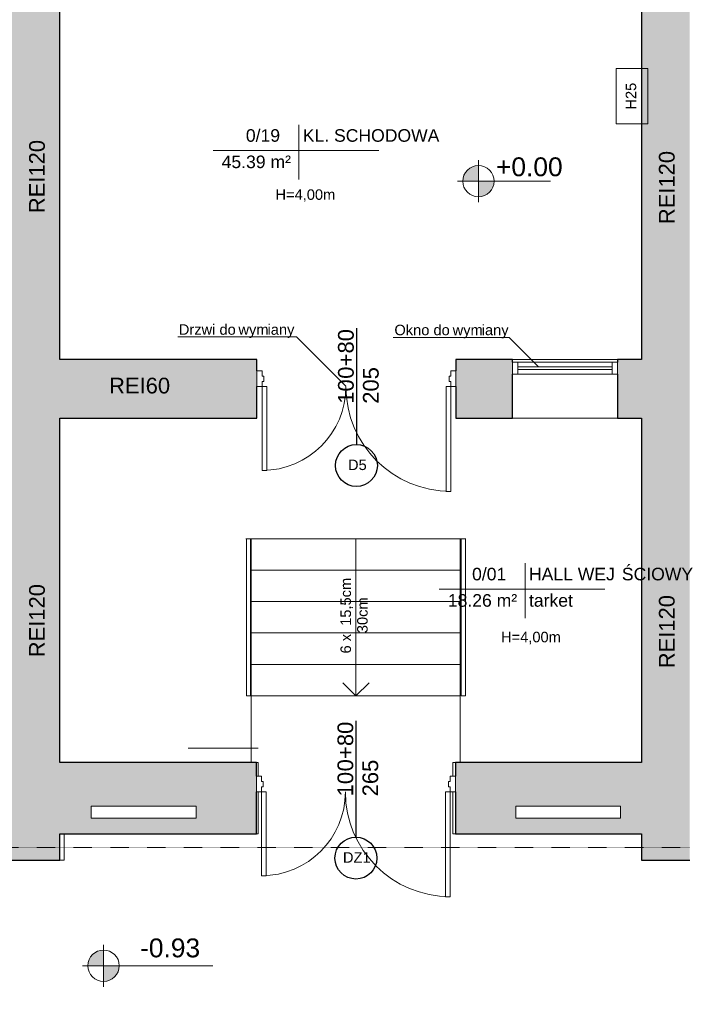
# Model space of a CAD drawing. Header units: inches. Extents: x -112469 to 885939, y -131046 to 286269.
# Tile 25 of 138: x -92086 to -85763, y -48436 to -39035. Entities that reach past the tile are written whole.
import ezdxf

# ---------------------------------------------------------------- set-up
doc = ezdxf.new("R2010")
doc.units = ezdxf.units.IN
doc.header["$MEASUREMENT"] = 0
doc.linetypes.add('Aligning Line 1_8_', pattern=[0.635, 0.3175, -0.3175])
doc.linetypes.add('Ponad', pattern=[0.396875, 0.238125, -0.15875])
for name, color, linetype, lineweight in [('A-AREA-IDEN', 251, 'Continuous', 9), ('A-DETL', 251, 'Continuous', 9), ('A-DETL-MEDM', 251, 'Continuous', 25), ('A-DETL-THIN', 251, 'Continuous', 9), ('A-DOOR', 251, 'Continuous', 9), ('A-DOOR-FRAM', 251, 'Continuous', 18), ('A-FLOR', 251, 'Continuous', 9), ('A-FLOR-HRAL', 251, 'Continuous', 9), ('A-GLAZ', 251, 'Continuous', 9), ('A-WALL', 251, 'Continuous', 9), ('A-WALL-PATT', 254, 'Continuous', 25), ('G-ANNO-DIMS', 251, 'Continuous', 9), ('G-ANNO-TEXT', 251, 'Continuous', 9), ('I-WALL', 251, 'Continuous', 9), ('S-STRS', 251, 'Continuous', 9), ('S-STRS-ANNO', 251, 'Continuous', 9)]:
    doc.layers.add(name, color=color, linetype=linetype, lineweight=lineweight)
doc.styles.add('Arial', font='arial.ttf', dxfattribs={"height": 25})
doc.styles.add('Arial_1', font='arial.ttf', dxfattribs={"height": 12})
doc.styles.add('Arial_2', font='arial.ttf', dxfattribs={"height": 10})
doc.styles.add('Arial_3', font='arial.ttf', dxfattribs={"height": 15})

# ---------------------------------------------------------------- blocks, each defined once
blk = doc.blocks.new('Aluminum_1 szybowe - Okno 100_100 p_215-397525-3_Poziom parteru')
at = {"layer": 'A-GLAZ'}
for p, q in [((-137.16, 21.66), (-37.16, 21.66)), ((-137.16, 10.23), (-137.16, 21.66)), ((-37.16, 21.66), (-37.16, 10.23)), ((-37.16, 10.23), (-137.16, 10.23))]:
    blk.add_line(p, q, dxfattribs=at)
blk = doc.blocks.new('Aluminum_1 szybowe - Witryna wew_ 100_260-398685-3_Poziom parteru')
at = {"layer": 'A-GLAZ', "lineweight": 18}
for p, q in [((-132.08, 28.12), (-137.16, 28.12)), ((-137.16, 28.12), (-137.16, 16.69)), ((-132.08, 16.69), (-132.08, 28.12)), ((-42.24, 23.67), (-132.08, 23.67)), ((-132.08, 23.67), (-132.08, 21.13)), ((-132.08, 21.13), (-42.24, 21.13)), ((-37.16, 28.12), (-42.24, 28.12)), ((-42.24, 28.12), (-42.24, 16.69)), ((-42.24, 21.13), (-42.24, 23.67)), ((-37.16, 16.69), (-37.16, 28.12)), ((-137.16, 16.69), (-132.08, 16.69)), ((-42.24, 16.69), (-37.16, 16.69))]:
    blk.add_line(p, q, dxfattribs=at)
at = {"layer": 'A-GLAZ'}
for p, q in [((-132.08, 28.12), (-42.24, 28.12)), ((-42.24, 16.69), (-132.08, 16.69))]:
    blk.add_line(p, q, dxfattribs=at)
blk = doc.blocks.new('Typ poręczy górnej - Górna poręcz_wewnętrzny_-433839-3_Poziom parteru')
at = {"layer": 'A-FLOR-HRAL'}
for p, q in [((16622.58, -10108.71), (16622.58, -10258.71)), ((16626.58, -10258.71), (16626.58, -10108.71))]:
    blk.add_line(p, q, dxfattribs=at)
at = {"layer": 'A-FLOR-HRAL', "flags": 128}
for points in [[(16624.38, -10108.71), (16624.58, -10108.71), (16624.79, -10108.71)], [(16624.79, -10258.71), (16624.58, -10258.71), (16624.38, -10258.71)]]:
    blk.add_lwpolyline(points, dxfattribs=at)
blk = doc.blocks.new('Typ poręczy górnej - Górna poręcz_wewnętrzny_-V1-3_Poziom parteru')
at = {"layer": 'A-FLOR-HRAL'}
for p, q in [((16622.58, -10108.71), (16626.58, -10108.71)), ((16622.58, -10258.71), (16622.58, -10108.71)), ((16626.58, -10258.71), (16626.58, -10108.71)), ((16622.58, -10258.71), (16626.58, -10258.71))]:
    blk.add_line(p, q, dxfattribs=at)
blk = doc.blocks.new('Typ poręczy górnej - Górna poręcz_wewnętrzny_-433850-3_Poziom parteru')
at = {"layer": 'A-FLOR-HRAL'}
for p, q in [((16417.66, -10108.71), (16417.66, -10258.71)), ((16421.66, -10258.71), (16421.66, -10108.71))]:
    blk.add_line(p, q, dxfattribs=at)
at = {"layer": 'A-FLOR-HRAL', "flags": 128}
for points in [[(16419.46, -10108.71), (16419.66, -10108.71), (16419.87, -10108.71)], [(16419.87, -10258.71), (16419.66, -10258.71), (16419.46, -10258.71)]]:
    blk.add_lwpolyline(points, dxfattribs=at)
blk = doc.blocks.new('Typ poręczy górnej - Górna poręcz_wewnętrzny_-V2-3_Poziom parteru')
at = {"layer": 'A-FLOR-HRAL'}
for p, q in [((16417.66, -10108.71), (16421.66, -10108.71)), ((16417.66, -10258.71), (16417.66, -10108.71)), ((16421.66, -10258.71), (16421.66, -10108.71)), ((16417.66, -10258.71), (16421.66, -10258.71))]:
    blk.add_line(p, q, dxfattribs=at)
blk = doc.blocks.new('Drzwi-korytarz-niesymetryczne-wpuszczane - Drzwi dwuskrzydłowe 1800 x 2600mm 2-699695-3_Poziom parteru')
at = {"layer": 'A-DOOR', "lineweight": 18}
for p, q in [((-90, -5.365), (-90, 94.635)), ((-90, 94.635), (-85.5, 94.635)), ((-85.5, 94.635), (-85.5, -5.365)), ((90, 74.635), (85.5, 74.635)), ((85.5, 74.635), (85.5, -5.365)), ((90, -5.365), (90, 74.635)), ((-85.5, -5.365), (-90, -5.365)), ((85.5, -5.365), (90, -5.365))]:
    blk.add_line(p, q, dxfattribs=at)
at = {"layer": 'A-DOOR'}
for centre, radius, start, end in [((-90, -5.365), 100, 0, 90), ((90, -5.365), 80, 90, 180)]:
    blk.add_arc(centre, radius, start, end, dxfattribs=at)
at = {"layer": 'A-DOOR-FRAM'}
for p, q in [((-90, -5.365), (-95, -5.365)), ((-95, -5.365), (-95, -20.365)), ((-90, -10.34125), (-90, -5.365)), ((90, -5.365), (90, -10.34125)), ((95, -5.365), (90, -5.365)), ((95, -20.365), (95, -5.365)), ((-88.4125, -10.34125), (-90, -10.34125)), ((-90, -20.365), (-90, -15.44375)), ((-90, -15.44375), (-88.4125, -15.44375)), ((-88.4125, -15.44375), (-88.4125, -10.34125)), ((90, -10.34125), (88.4125, -10.34125)), ((88.4125, -10.34125), (88.4125, -15.44375)), ((88.4125, -15.44375), (90, -15.44375)), ((90, -15.44375), (90, -20.365)), ((-95, -20.365), (-90, -20.365)), ((90, -20.365), (95, -20.365))]:
    blk.add_line(p, q, dxfattribs=at)
blk = doc.blocks.new('Drzwi-korytarz-niesymetryczne-wpuszczane - Drzwi dwuskrzydłowe 1800 x 2100mm-575601-3_Poziom parteru')
at = {"layer": 'A-DOOR', "lineweight": 18}
for p, q in [((-90, -1.365), (-90, 98.635)), ((-90, 98.635), (-85.5, 98.635)), ((-85.5, 98.635), (-85.5, -1.365)), ((90, 78.635), (85.5, 78.635)), ((85.5, 78.635), (85.5, -1.365)), ((90, -1.365), (90, 78.635)), ((-85.5, -1.365), (-90, -1.365)), ((85.5, -1.365), (90, -1.365))]:
    blk.add_line(p, q, dxfattribs=at)
at = {"layer": 'A-DOOR'}
for centre, radius, start, end in [((-90, -1.365), 100, 0, 90), ((90, -1.365), 80, 90, 180)]:
    blk.add_arc(centre, radius, start, end, dxfattribs=at)
at = {"layer": 'A-DOOR-FRAM'}
for p, q in [((-90, -1.365), (-95, -1.365)), ((-95, -1.365), (-95, -16.365)), ((-90, -6.34125), (-90, -1.365)), ((-88.4125, -6.34125), (-90, -6.34125)), ((-88.4125, -11.44375), (-88.4125, -6.34125)), ((90, -6.34125), (88.4125, -6.34125)), ((88.4125, -6.34125), (88.4125, -11.44375)), ((90, -1.365), (90, -6.34125)), ((95, -1.365), (90, -1.365)), ((95, -16.365), (95, -1.365)), ((-95, -16.365), (-90, -16.365)), ((-90, -16.365), (-90, -11.44375)), ((-90, -11.44375), (-88.4125, -11.44375)), ((88.4125, -11.44375), (90, -11.44375)), ((90, -11.44375), (90, -16.365)), ((90, -16.365), (95, -16.365))]:
    blk.add_line(p, q, dxfattribs=at)
blk = doc.blocks.new('Poręcz - Poręcz-564469-3_Poziom parteru')
at = {"layer": 'A-FLOR-HRAL'}
for p, q in [((16172.12, -10415.49), (16172.12, -10783.21)), ((16175.12, -10780.21), (16175.12, -10415.49)), ((16283.62, -10780.21), (16175.12, -10780.21)), ((16283.62, -10783.21), (16283.62, -10780.21)), ((16172.12, -10783.21), (16283.62, -10783.21))]:
    blk.add_line(p, q, dxfattribs=at)
blk.add_open_spline([(16172.12, -10783.21), (16172.12, -10783.21), (16172.15, -10783.19), (16172.23, -10783.1), (16172.32, -10783.02), (16172.41, -10782.93), (16172.49, -10782.84), (16172.58, -10782.75), (16172.71, -10782.63), (16172.84, -10782.49), (16172.96, -10782.38), (16173.05, -10782.29), (16173.14, -10782.2), (16173.23, -10782.1), (16173.33, -10782.01), (16173.43, -10781.91), (16173.52, -10781.81), (16173.62, -10781.71), (16173.72, -10781.62), (16173.82, -10781.52), (16173.92, -10781.42), (16174.01, -10781.33), (16174.11, -10781.23), (16174.2, -10781.14), (16174.29, -10781.05), (16174.37, -10780.96), (16174.46, -10780.88), (16174.56, -10780.77), (16174.66, -10780.68), (16174.75, -10780.59), (16174.83, -10780.5), (16174.93, -10780.41), (16175.01, -10780.33), (16175.1, -10780.24), (16175.12, -10780.22), (16175.12, -10780.21)], degree=3, knots=[0, 0, 0, 0, 0.083333, 0.125, 0.166667, 0.208333, 0.229167, 0.25, 0.291667, 0.333333, 0.354167, 0.375, 0.395833, 0.416667, 0.4375, 0.458333, 0.479167, 0.5, 0.520833, 0.541667, 0.5625, 0.583333, 0.604167, 0.625, 0.645833, 0.666667, 0.6875, 0.708333, 0.75, 0.770833, 0.791667, 0.833333, 0.875, 0.916667, 1, 1, 1, 1], dxfattribs=at)
blk = doc.blocks.new('Poręcz - Poręcz-564848-3_Poziom parteru')
at = {"layer": 'A-FLOR-HRAL'}
for p, q in [((16893.12, -10415.49), (16893.12, -10780.21)), ((16896.12, -10783.21), (16896.12, -10415.49)), ((16893.12, -10780.21), (16783.62, -10780.21)), ((16783.62, -10780.21), (16783.62, -10783.21)), ((16783.62, -10783.21), (16896.12, -10783.21))]:
    blk.add_line(p, q, dxfattribs=at)
blk.add_open_spline([(16896.12, -10783.21), (16896.12, -10783.21), (16896.1, -10783.19), (16896.01, -10783.1), (16895.93, -10783.02), (16895.83, -10782.93), (16895.75, -10782.84), (16895.66, -10782.75), (16895.54, -10782.63), (16895.4, -10782.49), (16895.29, -10782.38), (16895.2, -10782.29), (16895.1, -10782.2), (16895.01, -10782.1), (16894.92, -10782.01), (16894.82, -10781.91), (16894.72, -10781.81), (16894.62, -10781.71), (16894.53, -10781.62), (16894.43, -10781.52), (16894.33, -10781.42), (16894.23, -10781.33), (16894.14, -10781.23), (16894.05, -10781.14), (16893.96, -10781.05), (16893.87, -10780.96), (16893.79, -10780.88), (16893.68, -10780.77), (16893.58, -10780.68), (16893.49, -10780.59), (16893.41, -10780.5), (16893.32, -10780.41), (16893.23, -10780.33), (16893.15, -10780.24), (16893.12, -10780.21), (16893.12, -10780.21)], degree=3, knots=[0, 0, 0, 0, 0.083333, 0.125, 0.166667, 0.208333, 0.229167, 0.25, 0.291667, 0.333333, 0.354167, 0.375, 0.395833, 0.416667, 0.4375, 0.458333, 0.479167, 0.5, 0.520833, 0.541667, 0.5625, 0.583333, 0.604167, 0.625, 0.645833, 0.666667, 0.6875, 0.708333, 0.75, 0.770833, 0.791667, 0.833333, 0.875, 0.916667, 1, 1, 1, 1], dxfattribs=at)
blk = doc.blocks.new('Etyk_pom_1_mala - Etyk_pom_1_mala-219433-3_Poziom parteru')
at = {"layer": 'A-AREA-IDEN'}
for p, q in [((-0.0958, 0.1444), (-0.0958, -0.3781)), ((-0.9154, -0.1015), (0.6661, -0.1015))]:
    blk.add_line(p, q, dxfattribs=at)
blk = doc.blocks.new('rozbicie')
at = {"layer": 'A-WALL-PATT', "lineweight": 9}
h = blk.add_hatch(color=251, dxfattribs=at)
h.paths.add_polyline_path([(-25695.91, -15634.6), (-25235.91, -15634.6), (-25235.91, -7900.73), (-25695.91, -7900.73), (-25695.91, -15486.85)])
h.paths.add_polyline_path([(-25260.47, -6300.73), (-25235.91, -6300.73), (-25235.91, -5970.6), (-25415.88, -5970.6), (-25415.88, -5670.6), (-25235.91, -5670.6), (-25235.91, -5126.96), (-25405.88, -5126.96), (-25405.88, -4826.96), (-25235.91, -4826.96), (-25235.91, -1406.85), (-25695.91, -1406.85), (-25695.91, -2536.85), (-25679.56, -2536.85), (-25679.56, -2556.85), (-25695.91, -2556.85), (-25695.91, -2656.85), (-25679.56, -2656.85), (-25679.56, -2676.85), (-25695.91, -2676.85), (-25695.91, -6300.73), (-25535.91, -6300.73)])
h = blk.add_hatch(color=251, dxfattribs=at)
h.paths.add_polyline_path([(-19385.91, -16384.6), (-19225.91, -16384.6), (-19225.91, -7820.73), (-19685.91, -7820.73), (-19685.91, -16384.6), (-19523.94, -16384.6)])
h.paths.add_polyline_path([(-19285.12, -6220.73), (-19225.91, -6220.73), (-19225.91, -1406.85), (-19685.91, -1406.85), (-19685.91, -6220.73), (-19336.14, -6220.73)])
h = blk.add_hatch(color=251, dxfattribs=at)
h.paths.add_polyline_path([(-25153.28, -12164.6), (-23355.91, -12164.6), (-23355.91, -11604.6), (-25235.91, -11604.6), (-25235.91, -12164.6)])
h.paths.add_polyline_path([(-19770.71, -12164.6), (-19685.91, -12164.6), (-19685.91, -11604.6), (-19915.91, -11604.6), (-19915.91, -12164.6)])
h.paths.add_polyline_path([(-20915.91, -12164.6), (-20915.91, -11604.6), (-21455.91, -11604.6), (-21455.91, -12164.6), (-21415.91, -12164.6)])
h = blk.add_hatch(color=251, dxfattribs=at)
h.paths.add_polyline_path([(-20885.91, -16134.6), (-19685.91, -16134.6), (-19685.91, -15454.6), (-21460.91, -15454.6), (-21460.91, -16134.6)])
h.paths.add_polyline_path([(-23925.04, -16134.6), (-23360.91, -16134.6), (-23360.91, -15454.6), (-25235.91, -15454.6), (-25235.91, -16134.6), (-23935.91, -16134.6)])
h.paths.add_polyline_path([(-19885.91, -15984.6), (-20885.91, -15984.6), (-20885.91, -15870.3), (-19885.91, -15870.3), (-19885.91, -15964.22)])
h.paths.add_polyline_path([(-24935.91, -15984.6), (-24935.91, -15870.3), (-23935.91, -15870.3), (-23935.91, -15984.6), (-24885.11, -15984.6)])
h = blk.add_hatch(color=251, dxfattribs=at)
h.paths.add_polyline_path([(-25235.91, -16384.6), (-25235.91, -15634.6), (-27651.31, -15634.6), (-27651.31, -16384.6), (-25685.48, -16384.6)])
h.paths.add_polyline_path([(-31005.91, -16384.6), (-30025.91, -16384.6), (-30025.91, -15634.6), (-31801.31, -15634.6), (-31801.31, -16384.6)])
h.paths.add_polyline_path([(-34175.91, -16384.6), (-34175.91, -15634.6), (-35675.91, -15634.6), (-35675.91, -16384.6)])
at = {"layer": 'G-ANNO-DIMS'}
h = blk.add_hatch(color=251, dxfattribs=at)
edge = h.paths.add_edge_path()
edge.add_arc((-21241.33, -9903.11), 150, 90, 180)
edge.add_line((-21391.33, -9903.11), (-21241.33, -9903.11))
edge.add_line((-21241.33, -9903.11), (-21241.33, -9753.11))
h = blk.add_hatch(color=251, dxfattribs=at)
edge = h.paths.add_edge_path()
edge.add_arc((-21241.33, -9903.11), 150, 270, 360)
edge.add_line((-21091.33, -9903.11), (-21241.33, -9903.11))
edge.add_line((-21241.33, -9903.11), (-21241.33, -10053.11))
h = blk.add_hatch(color=251, dxfattribs=at)
edge = h.paths.add_edge_path()
edge.add_arc((-24819.2, -17394.07), 150, 90, 180)
edge.add_line((-24969.2, -17394.07), (-24819.2, -17394.07))
edge.add_line((-24819.2, -17394.07), (-24819.2, -17244.07))
h = blk.add_hatch(color=251, dxfattribs=at)
edge = h.paths.add_edge_path()
edge.add_arc((-24819.2, -17394.07), 150, 270, 360)
edge.add_line((-24669.2, -17394.07), (-24819.2, -17394.07))
edge.add_line((-24819.2, -17394.07), (-24819.2, -17544.07))
at = {"layer": 'A-DETL', "color": 251}
for p, q in [((-24111.43, -11390.6), (-22976.83, -11390.6)), ((-22976.83, -11390.6), (-22505.9, -11861.53)), ((-22054.2, -11394.89), (-20949.6, -11394.89)), ((-20949.6, -11394.89), (-20670.03, -11674.45))]:
    blk.add_line(p, q, dxfattribs=at)
at = {"layer": 'A-DETL', "color": 251, "linetype": 'Aligning Line 1_8_', "lineweight": 18}
blk.add_line((-19161.47, -16264.6), (-25761.47, -16264.6), dxfattribs=at)
at = {"layer": 'A-DETL-MEDM', "color": 251}
for p, q in [((-22405.91, -11307.75), (-22405.91, -12417.75)), ((-22410.91, -15056.25), (-22410.91, -16166.25))]:
    blk.add_line(p, q, dxfattribs=at)
for centre in [(-22405.91, -12617.75), (-22410.91, -16366.25)]:
    blk.add_circle(centre, 200, dxfattribs=at)
at = {"layer": 'A-DETL-THIN', "color": 251}
for p, q in [((-19925.91, -9356.16), (-19925.91, -8827.6)), ((-19925.91, -8827.6), (-19625.91, -8827.6)), ((-19625.91, -8827.6), (-19625.91, -9356.16)), ((-19625.91, -9356.16), (-19925.91, -9356.16)), ((-23442.26, -11606.85), (-23942.26, -11606.85)), ((-23410.91, -13316.85), (-23344.85, -13316.85)), ((-23410.91, -15316.85), (-23410.91, -13316.85)), ((-23410.91, -14696.85), (-23410.91, -15316.85)), ((-23410.91, -15316.85), (-24010.91, -15316.85)), ((-23344.85, -15316.85), (-23410.91, -15316.85))]:
    blk.add_line(p, q, dxfattribs=at)
at = {"layer": 'A-FLOR', "color": 251}
for p, q in [((-23410.91, -15454.6), (-23410.91, -13316.85)), ((-23410.91, -13316.85), (-21415.91, -13316.85)), ((-21415.91, -13316.85), (-21415.91, -15454.6)), ((-23360.91, -15454.6), (-23344.85, -15454.6)), ((-23344.85, -15454.6), (-23344.85, -15584.6)), ((-21485.91, -15584.6), (-21485.91, -15454.6)), ((-21485.91, -15454.6), (-21460.91, -15454.6)), ((-23344.85, -15734.6), (-23344.85, -16134.6)), ((-21485.91, -16134.6), (-21485.91, -15734.6)), ((-25195.91, -16134.6), (-25195.91, -16384.6)), ((-23344.85, -16134.6), (-23360.91, -16134.6)), ((-21460.91, -16134.6), (-21485.91, -16134.6)), ((-25195.91, -16384.6), (-25235.91, -16384.6))]:
    blk.add_line(p, q, dxfattribs=at)
at = {"layer": 'A-WALL', "color": 251, "lineweight": 25}
for p, q in [((-19685.91, -7820.73), (-19685.91, -11604.6)), ((-25235.91, -11604.6), (-25235.91, -7900.73)), ((-25235.91, -15454.6), (-25235.91, -12164.6)), ((-19685.91, -12164.6), (-19685.91, -15454.6)), ((-23360.91, -15454.6), (-25235.91, -15454.6)), ((-23360.91, -15584.6), (-23360.91, -15454.6)), ((-19685.91, -15454.6), (-21460.91, -15454.6)), ((-21460.91, -15454.6), (-21460.91, -15584.6)), ((-23360.91, -16134.6), (-23360.91, -15734.6)), ((-21460.91, -15734.6), (-21460.91, -16134.6)), ((-25235.91, -16384.6), (-25235.91, -16134.6)), ((-25235.91, -16134.6), (-23360.91, -16134.6)), ((-21460.91, -16134.6), (-19685.91, -16134.6)), ((-19685.91, -16134.6), (-19685.91, -16384.6)), ((-27651.31, -16384.6), (-25235.91, -16384.6)), ((-19685.91, -16384.6), (-17215.91, -16384.6))]:
    blk.add_line(p, q, dxfattribs=at)
at = {"layer": 'G-ANNO-DIMS', "color": 251}
for p, q in [((-21241.33, -9703.11), (-21241.33, -10103.11)), ((-21241.33, -9903.11), (-21241.33, -9753.11)), ((-21041.33, -9903.11), (-21441.33, -9903.11)), ((-21391.33, -9903.11), (-21241.33, -9903.11)), ((-21091.33, -9903.11), (-21241.33, -9903.11)), ((-21241.33, -9903.11), (-21241.33, -10053.11)), ((-21241.33, -9903.11), (-20976.16, -9903.11)), ((-20976.16, -9903.11), (-20552.93, -9903.11)), ((-24819.2, -17194.07), (-24819.2, -17594.07)), ((-24819.2, -17394.07), (-24819.2, -17244.07)), ((-24619.2, -17394.07), (-25019.2, -17394.07)), ((-24969.2, -17394.07), (-24819.2, -17394.07)), ((-24669.2, -17394.07), (-24819.2, -17394.07)), ((-24819.2, -17394.07), (-24819.2, -17544.07)), ((-24819.2, -17394.07), (-24755.85, -17394.07)), ((-24755.85, -17394.07), (-23776.27, -17394.07))]:
    blk.add_line(p, q, dxfattribs=at)
for centre, start, end in [((-21241.33, -9903.11), 90, 180), ((-21241.33, -9903.11), 0, 90), ((-21241.33, -9903.11), 180, 270), ((-21241.33, -9903.11), 270, 0), ((-24819.2, -17394.07), 90, 180), ((-24819.2, -17394.07), 0, 90), ((-24819.2, -17394.07), 180, 270), ((-24819.2, -17394.07), 270, 0)]:
    blk.add_arc(centre, 150, start, end, dxfattribs=at)
at = {"layer": 'I-WALL', "color": 251, "lineweight": 25}
for p, q in [((-23355.91, -11604.6), (-25235.91, -11604.6)), ((-23355.91, -11714.6), (-23355.91, -11604.6)), ((-20915.91, -11604.6), (-21455.91, -11604.6)), ((-21455.91, -11604.6), (-21455.91, -11714.6)), ((-20915.91, -11630), (-20915.91, -11604.6)), ((-19685.91, -11604.6), (-19915.91, -11604.6)), ((-19915.91, -11604.6), (-19915.91, -11630)), ((-20915.91, -12164.6), (-20915.91, -11744.3)), ((-19915.91, -11744.3), (-19915.91, -12164.6)), ((-23355.91, -12164.6), (-23355.91, -11864.6)), ((-21455.91, -11864.6), (-21455.91, -12164.6)), ((-25235.91, -12164.6), (-23355.91, -12164.6)), ((-21455.91, -12164.6), (-20915.91, -12164.6)), ((-19915.91, -12164.6), (-19685.91, -12164.6))]:
    blk.add_line(p, q, dxfattribs=at)
at = {"layer": 'I-WALL', "color": 251}
for p, q in [((-20915.91, -11604.6), (-19915.91, -11604.6)), ((-19915.91, -12164.6), (-20915.91, -12164.6))]:
    blk.add_line(p, q, dxfattribs=at)
at = {"layer": 'S-STRS', "color": 251}
for p, q in [((-23460.91, -13316.85), (-23455.51, -13316.85)), ((-23415.51, -13316.85), (-21406.31, -13316.85)), ((-21366.31, -13316.85), (-21360.91, -13316.85)), ((-23410.91, -13616.85), (-21415.91, -13616.85)), ((-23410.91, -13916.85), (-21415.91, -13916.85)), ((-23410.91, -14216.85), (-21415.91, -14216.85)), ((-23410.91, -14516.85), (-21415.91, -14516.85)), ((-23410.91, -14816.85), (-21415.91, -14816.85))]:
    blk.add_line(p, q, dxfattribs=at)
at = {"layer": 'S-STRS', "color": 251, "linetype": 'Ponad'}
for p, q in [((-23410.91, -13616.85), (-21415.91, -13616.85)), ((-23410.91, -13916.85), (-21415.91, -13916.85)), ((-23410.91, -14216.85), (-21415.91, -14216.85)), ((-23410.91, -14516.85), (-21415.91, -14516.85)), ((-23410.91, -14816.85), (-21415.91, -14816.85))]:
    blk.add_line(p, q, dxfattribs=at)
at = {"layer": 'S-STRS-ANNO', "color": 251}
for p, q in [((-22410.91, -13616.85), (-22410.91, -13316.85)), ((-22410.91, -13916.85), (-22410.91, -13616.85)), ((-22410.91, -14216.85), (-22410.91, -13916.85)), ((-22410.91, -14516.85), (-22410.91, -14216.85)), ((-22410.91, -14816.85), (-22410.91, -14516.85)), ((-22410.91, -14816.85), (-22535.91, -14691.85)), ((-22410.91, -14816.85), (-22285.91, -14691.85))]:
    blk.add_line(p, q, dxfattribs=at)
at = {"layer": 'A-AREA-IDEN', "color": 251, "xscale": 999.9999999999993, "yscale": 999.9999999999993, "zscale": 999.9999999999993}
for p in [(-22858.91, -9508.53), (-20700.36, -13695.95)]:
    blk.add_blockref('Etyk_pom_1_mala - Etyk_pom_1_mala-219433-3_Poziom parteru', p, dxfattribs=at)
at = {"layer": 'A-DOOR', "color": 251, "xscale": 10, "yscale": 10, "zscale": 10, "rotation": 180}
for name, p in [('Drzwi-korytarz-niesymetryczne-wpuszczane - Drzwi dwuskrzydłowe 1800 x 2100mm-575601-3_Poziom parteru', (-22405.91, -11878.25)), ('Drzwi-korytarz-niesymetryczne-wpuszczane - Drzwi dwuskrzydłowe 1800 x 2600mm 2-699695-3_Poziom parteru', (-22410.91, -15788.25))]:
    blk.add_blockref(name, p, dxfattribs=at)
at = {"layer": 'A-FLOR-HRAL', "color": 251, "xscale": 10, "yscale": 10, "zscale": 10}
for name in ['Typ poręczy górnej - Górna poręcz_wewnętrzny_-433850-3_Poziom parteru', 'Typ poręczy górnej - Górna poręcz_wewnętrzny_-V2-3_Poziom parteru', 'Typ poręczy górnej - Górna poręcz_wewnętrzny_-433839-3_Poziom parteru', 'Typ poręczy górnej - Górna poręcz_wewnętrzny_-V1-3_Poziom parteru', 'Poręcz - Poręcz-564469-3_Poziom parteru', 'Poręcz - Poręcz-564848-3_Poziom parteru']:
    blk.add_blockref(name, (-187632.13, 87770.3), dxfattribs=at)
at = {"layer": 'A-GLAZ', "color": 251, "xscale": 10, "yscale": 10, "zscale": 10}
blk.add_blockref('Aluminum_1 szybowe - Witryna wew_ 100_260-398685-3_Poziom parteru', (-19544.31, -11911.16), dxfattribs=at)
at = {"layer": 'A-GLAZ', "color": 251, "xscale": 10, "yscale": 10, "zscale": 10, "rotation": 180}
for p in [(-25307.51, -15768.04), (-21257.51, -15768.04)]:
    blk.add_blockref('Aluminum_1 szybowe - Okno 100_100 p_215-397525-3_Poziom parteru', p, dxfattribs=at)
at = {"layer": 'A-AREA-IDEN', "color": 251, "char_height": 120, "attachment_point": 1, "style": 'Arial'}
for s, insert, width in [('0/19', (-23460.82, -9406.82), 424.8944), ('KL. SCHODOWA', (-22918.03, -9406.82), 1715.6112), ('45.39 m²', (-23692.18, -9658.53), 857.8056), ('0/01', (-21302.27, -13594.24), 424.8944), ('HALL WEJ', (-20759.48, -13594.24), 1074.2612), ('ŚCIOWY', (-19873.13, -13594.24), 905.9069), ('18.26 m²', (-21533.63, -13845.95), 857.8056), ('tarket', (-20759.48, -13845.95), 553.1644)]:
    blk.add_mtext(s, dxfattribs=dict(at, insert=insert, width=width))
at = {"layer": 'G-ANNO-DIMS', "color": 251, "char_height": 180, "attachment_point": 1, "line_spacing_factor": 0.941778, "style": 'Arial_2'}
for s, insert, width in [('+0.00', (-21074.34, -9675.86), 601.5934), ('-0.93', (-24470.35, -17133.36), 542.0952)]:
    blk.add_mtext(s, dxfattribs=dict(at, insert=insert, width=width))
at = {"layer": 'G-ANNO-TEXT', "color": 251, "attachment_point": 1, "rotation": 90}
for s, insert, char_height, width, style in [('H25', (-19836.38, -9219.69), 100, 304.6413, 'Arial_3'), ('REI120', (-25529.45, -10208.52), 150, 857.8056, 'Arial_1'), ('REI120', (-19519.45, -10313.42), 150, 857.8056, 'Arial_1'), ('+80 ', (-22581.75, -11670.71), 150, 513.08, 'Arial_1'), ('\\fArial|b0|i0|c238|p34|;0', (-22581.75, -11789.78), 150, 144.3038, 'Arial_1'), ('205', (-22343.63, -12027.9), 150, 432.9112, 'Arial_1'), ('10', (-22581.75, -12027.9), 150, 288.6075, 'Arial_1'), ('REI120', (-25529.45, -14448.52), 150, 857.8056, 'Arial_1'), ('6 x  15,5cm', (-22557.93, -14412.5), 100, 873.8394, 'Arial_3'), ('REI120', (-19519.45, -14553.42), 150, 857.8056, 'Arial_1'), ('     30cm', (-22399.18, -14412.5), 100, 649.3669, 'Arial_3'), ('+80 ', (-22586.75, -15419.22), 150, 513.08, 'Arial_1'), ('\\fArial|b0|i0|c238|p34|;0', (-22586.75, -15538.28), 150, 144.3038, 'Arial_1'), ('265', (-22348.63, -15776.4), 150, 432.9112, 'Arial_1'), ('10', (-22586.75, -15776.4), 150, 288.6075, 'Arial_1')]:
    blk.add_mtext(s, dxfattribs=dict(at, insert=insert, char_height=char_height, width=width, style=style))
at = {"layer": 'G-ANNO-TEXT', "color": 251, "attachment_point": 1}
for s, insert, char_height, width, style in [('H=4,00m', (-23178.55, -9981.17), 100, 673.4175, 'Arial_3'), ('Drzwi do ', (-24100.74, -11269.61), 100, 689.4512, 'Arial_3'), ('iany', (-23254.07, -11269.61), 100, 312.6581, 'Arial_3'), ('Okno do ', (-22043.5, -11273.89), 100, 673.4175, 'Arial_3'), ('iany', (-21210.07, -11273.89), 100, 312.6581, 'Arial_3'), ('wym', (-23531.88, -11269.61), 100, 336.7088, 'Arial_3'), ('wym', (-21487.88, -11273.89), 100, 336.7088, 'Arial_3'), ('REI60', (-24766.32, -11779.69), 150, 713.5019, 'Arial_1'), ('D5', (-22486.39, -12561.35), 100, 216.4556, 'Arial_3'), ('H=4,00m', (-21025.86, -14205.46), 100, 673.4175, 'Arial_3'), ('DZ1', (-22534.46, -16309.85), 100, 320.675, 'Arial_3')]:
    blk.add_mtext(s, dxfattribs=dict(at, insert=insert, char_height=char_height, width=width, style=style))

msp = doc.modelspace()

# ---------------------------------------------------------------- block references
msp.add_blockref('rozbicie', (-66466.7, -30673.6))

doc.saveas('drawing.dxf')
